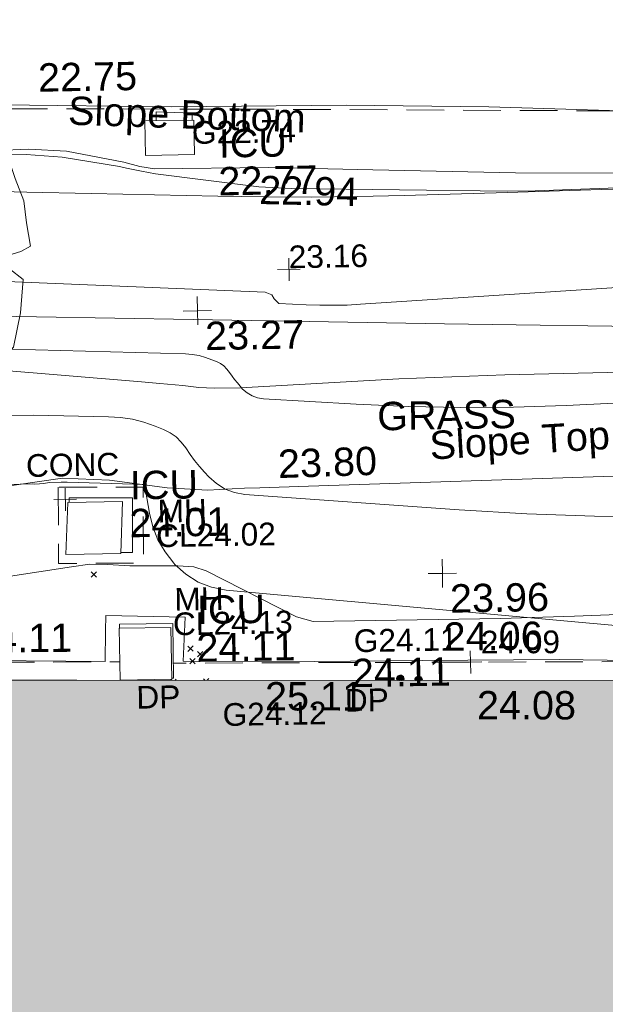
# Model space of a CAD drawing. Header units: millimetres. Extents: x -287732 to 520720, y -88450 to 287754.
# Tile 38 of 256: x -184908 to -177157, y -48318 to -35293. Entities that reach past the tile are written whole.
import ezdxf

# ---------------------------------------------------------------- set-up
doc = ezdxf.new("R2010")
doc.units = ezdxf.units.MM
doc.linetypes.add('IMPORT-DASHED _2_', pattern=[750, 500, -250])
doc.linetypes.add('IMPORT-UG_ELEC_STREET LIGHTING_QLB2 _2_', pattern=[2700, 1500, -300, 0, -250, 150, -300, 0, -200])
for name, color, linetype, lineweight, true_color in [('00_TOPO_BUILDING_OUTLINE', 5, 'Continuous', 9, 0x0000ff), ('00_TOPO_LEVEL_SPOT', 7, 'Continuous', 9, 0x666666), ('00_TOPO_SERV_IC', 5, 'Continuous', 9, 0x0000ff), ('00_UAV_BUILDING_OUTLINE', 5, 'Continuous', 9, 0x0000ff), ('00_UAV_CONCRETE', 9, 'Continuous', 9, 0x808080), ('00_UAV_FORM_LINES', 7, 'Continuous', 9, 0x666666), ('00_UAV_SLOPE_BOTTOM', 30, 'Continuous', 9, 0xff7f00), ('00_UAV_SLOPE_TOP', 40, 'Continuous', 9, 0xffbf00), ('01_DTM_CONTOUR_MNR', 7, 'Continuous', 9, 0xa5a552), ('12333-PUM-2D-U-0001-C01 - Rev2_REVIT IMPORT_dwg', 7, 'Continuous', 9, 0x767676), ('A_RHA_Line', 7, 'Continuous', 9, 0x00a600), ('CONTOURS_INDEX', 4, 'Continuous', 9, 0x00ffff), ('CONTOURS_MINOR', 7, 'Continuous', 9, 0x00a5a5), ('DOWNPIPE', 7, 'Continuous', 9, 0x7fbfff), ('DOWNPIPE_TXT', 7, 'Continuous', 9, 0x7fbfff), ('EAVE', 3, 'Continuous', 9, 0x00ff00), ('GULLY', 7, 'Continuous', 9, 0x7fbfff), ('GULLY_LVL', 7, 'Continuous', 9, 0x7fbfff), ('MANHOLES', 7, 'Continuous', 9, 0xa50000), ('MANHOLES_LVL', 7, 'Continuous', 9, 0xa50000), ('MANHOLES_TXT', 7, 'Continuous', 9, 0xa50000), ('SPOT_HEIGHTS_LVL', 7, 'Continuous', 9, 0x00a500), ('TREE', 7, 'Continuous', 9, 0x00a500)]:
    doc.layers.add(name, color=color, linetype=linetype, lineweight=lineweight, true_color=true_color)
for name, color, linetype, lineweight in [('00_TOPO_ROAD_EDGE', 7, 'Continuous', 9), ('00_TOPO_SURVEY_TEXT', 7, 'Continuous', 9), ('A_RHA_Detail', 7, 'Continuous', 9), ('CHANGE_OF_SURFACE', 7, 'IMPORT-DASHED _2_', 9), ('CHANGE_OF_SURFACE_LVL', 7, 'Continuous', 9), ('GEN-TEXT', 7, 'Continuous', 9), ('Text', 7, 'Continuous', 9), ('TEXT_TXT', 7, 'Continuous', 9)]:
    doc.layers.add(name, color=color, linetype=linetype, lineweight=lineweight)
doc.styles.add('Arial_3', font='arial.ttf', dxfattribs={"height": 300})
doc.styles.add('Swis721 Lt BT_2', font='swissl.ttf', dxfattribs={"height": 375})

# ---------------------------------------------------------------- blocks, each defined once
blk = doc.blocks.new('12333-PUM-2D-U-0001-C01 - Rev2_REVIT IMPORT_dwg_MM-2077200-Site Location Plan Proposed')
at = {"layer": '00_TOPO_LEVEL_SPOT', "color": 254, "true_color": 0xcccccc, "flags": 128}
for points in [[(500, 0), (0, 0), (0, 500)], [(0, -500), (0, 0), (-500, 0)]]:
    blk.add_lwpolyline(points, dxfattribs=at)
blk = doc.blocks.new('12333-PUM-2D-U-0001-C01 - Rev2_REVIT IMPORT_dwg_MGS62954_T2_Galway_ITM_3d_Rev1-2077680-Site Location Plan Proposed')
at = {"layer": '00_TOPO_ROAD_EDGE', "color": 254, "true_color": 0xcccccc, "flags": 128}
blk.add_lwpolyline([(533687156, 725522768), (533690703, 725522847), (533694701, 725522791), (533696571, 725522637), (533698294, 725522593), (533700285, 725522462), (533701733, 725522537), (533703824, 725522563), (533707623, 725522442), (533709985, 725522379), (533711767, 725522368), (533714249, 725522280), (533716199, 725522238), (533718452, 725522173), (533720765, 725522157), (533722652, 725522099), (533725267, 725521976), (533727654, 725521980), (533730150, 725521965), (533732716, 725521829), (533734765, 725521820)], dxfattribs=at)
at = {"layer": '00_TOPO_SERV_IC', "color": 254, "true_color": 0xcccccc}
for p, q in [((533718097, 725521536), (533718097, 725521993)), ((533718745, 725521993), (533718097, 725521993)), ((533718745, 725521536), (533718745, 725521993)), ((533718097, 725521536), (533718745, 725521536)), ((533716992, 725516964), (533716954, 725516278)), ((533716992, 725516964), (533717716, 725516964)), ((533717716, 725516964), (533717678, 725516278)), ((533716954, 725516278), (533717678, 725516278)), ((533717640, 725514602), (533717640, 725515288)), ((533717640, 725515288), (533718326, 725515288)), ((533718326, 725515288), (533718326, 725514602)), ((533717640, 725514602), (533718326, 725514602))]:
    blk.add_line(p, q, dxfattribs=at)
at = {"layer": '00_UAV_CONCRETE', "color": 254, "true_color": 0xcccccc, "flags": 128}
blk.add_lwpolyline([(533734236, 725516915), (533734225, 725516322), (533734227, 725514512), (533731641, 725514578), (533731044, 725514593), (533727457, 725514647), (533726642, 725514673), (533723456, 725514776), (533721644, 725514791), (533720220, 725514804), (533718479, 725514841), (533718515, 725515420), (533717466, 725515460), (533717459, 725515257), (533717446, 725514854), (533715356, 725514905), (533712851, 725514946), (533711960, 725514961), (533709598, 725515000), (533709608, 725515354), (533709566, 725515356)], dxfattribs=at)
at = {"layer": '00_UAV_FORM_LINES', "color": 254, "true_color": 0xcccccc, "flags": 128}
for points in [[(533709870, 725519573), (533711807, 725519524), (533715579, 725519463), (533718690, 725519357), (533722016, 725519241)], [(533731314, 725518733), (533728793, 725518879), (533725177, 725519139), (533722016, 725519241)]]:
    blk.add_lwpolyline(points, dxfattribs=at)
at = {"layer": '00_UAV_SLOPE_BOTTOM', "color": 254, "true_color": 0xcccccc, "flags": 128}
blk.add_lwpolyline([(533730906, 725520195), (533730248, 725520648), (533729966, 725520749), (533729443, 725520899), (533728911, 725520977), (533728400, 725521046), (533726956, 725521147), (533726100, 725521163), (533722989, 725521220), (533721102, 725521294), (533719719, 725521348), (533718214, 725521359), (533718019, 725521392), (533717812, 725521455), (533717055, 725521610), (533716554, 725521649), (533716134, 725521638), (533716109, 725521638), (533713099, 725521660), (533711502, 725521613), (533711136, 725521583), (533710591, 725521538), (533709871, 725521441)], dxfattribs=at)
at = {"layer": '00_UAV_SLOPE_TOP', "color": 254, "true_color": 0xcccccc, "flags": 128}
blk.add_lwpolyline([(533709623, 725517582), (533711378, 725517224), (533712610, 725516980), (533713300, 725516979), (533714276, 725517037), (533714560, 725517061), (533716284, 725517207), (533716924, 725517289), (533717546, 725517248), (533718308, 725517136), (533718842, 725517095), (533719333, 725517111), (533719535, 725517114), (533720177, 725517125), (533724355, 725517189), (533724535, 725517181), (533728621, 725517002), (533729530, 725516973), (533731836, 725516898)], dxfattribs=at)
at = {"layer": '01_DTM_CONTOUR_MNR', "color": 254, "true_color": 0xcccccc, "flags": 128}
for points in [[(533709569, 725519969), (533709650, 725519970), (533709667, 725520046), (533709734, 725520357), (533709819, 725520925), (533709860, 725521230), (533709862, 725521140), (533710362, 725521269), (533710690, 725521374), (533711523, 725521454), (533712963, 725521432), (533713351, 725521437), (533716094, 725521574), (533716518, 725521578), (533716997, 725521532), (533717750, 725521396), (533717842, 725521374), (533718040, 725521328), (533718227, 725521291), (533719589, 725521096), (533720029, 725521067), (533722874, 725520982), (533723245, 725520978), (533726870, 725521048)], [(533709603, 725518454), (533709660, 725518450), (533709870, 725519130), (533711229, 725518921), (533711681, 725518828), (533712049, 725518761), (533712264, 725518746), (533712581, 725518746), (533715206, 725518764), (533715798, 725518759), (533716023, 725518743), (533717992, 725518544), (533718235, 725518519), (533718540, 725518483), (533718750, 725518457), (533718951, 725518443), (533719301, 725518441), (533721397, 725518522), (533722804, 725518553), (533724937, 725518562)], [(533715776, 725515945), (533717026, 725516113), (533717265, 725516142), (533717500, 725516133), (533717797, 725516114), (533718431, 725516100), (533718641, 725516083), (533718806, 725516029), (533719989, 725515400), (533720211, 725515332), (533722689, 725515330), (533723670, 725515343), (533726541, 725515403)]]:
    blk.add_lwpolyline(points, dxfattribs=at)
at = {"xscale": 0.375, "yscale": 0.375, "zscale": 0.375}
for p in [(533718750, 725519470), (533721930, 725515940)]:
    blk.add_blockref('12333-PUM-2D-U-0001-C01 - Rev2_REVIT IMPORT_dwg_MM-2077200-Site Location Plan Proposed', p, dxfattribs=at)
at = {"layer": '00_TOPO_BUILDING_OUTLINE', "color": 251, "true_color": 0x666666, "insert": (533720709, 725514830), "char_height": 375, "width": 1495.9, "attachment_point": 1, "line_spacing_factor": 1.005062, "style": 'Swis721 Lt BT_2'}
blk.add_mtext('24.11', dxfattribs=at)
at = {"layer": '00_TOPO_LEVEL_SPOT', "char_height": 375, "width": 1495.9, "attachment_point": 1, "line_spacing_factor": 1.005062, "style": 'Swis721 Lt BT_2'}
for s, insert in [('23.27', (533718845, 725519323)), ('23.96', (533722025, 725515793))]:
    blk.add_mtext(s, dxfattribs=dict(at, insert=insert))
at = {"layer": '00_TOPO_ROAD_EDGE', "color": 251, "true_color": 0x666666, "insert": (533716694, 725522779), "char_height": 375, "width": 1495.9, "attachment_point": 1, "line_spacing_factor": 1.005062, "style": 'Swis721 Lt BT_2'}
blk.add_mtext('22.75', dxfattribs=at)
at = {"layer": '00_TOPO_SERV_IC', "color": 251, "true_color": 0x666666, "char_height": 375, "attachment_point": 1, "line_spacing_factor": 1.005062, "style": 'Swis721 Lt BT_2'}
for s, insert, width in [('ICU', (533719071, 725521866), 1021.01), ('22.77', (533719057, 725521366), 1495.9), ('ICU', (533717815, 725517364), 1021.01), ('24.01', (533717801, 725516864), 1495.9), ('ICU', (533718673, 725515701), 1021.01), ('24.11', (533718659, 725515201), 1495.9)]:
    blk.add_mtext(s, dxfattribs=dict(at, insert=insert, width=width))
at = {"layer": '00_TOPO_SURVEY_TEXT', "color": 251, "true_color": 0x666666, "insert": (533721104, 725518221), "char_height": 375, "width": 2018.28, "attachment_point": 1, "line_spacing_factor": 1.005062, "style": 'Swis721 Lt BT_2'}
blk.add_mtext('GRASS', dxfattribs=at)
at = {"layer": '00_UAV_BUILDING_OUTLINE', "color": 251, "true_color": 0x666666, "char_height": 375, "width": 1495.9, "attachment_point": 1, "rotation": 358.9593, "line_spacing_factor": 1.005062, "style": 'Swis721 Lt BT_2'}
for s, insert in [('25.11', (533719558, 725514543)), ('24.08', (533722361, 725514376))]:
    blk.add_mtext(s, dxfattribs=dict(at, insert=insert))
at = {"layer": '00_UAV_CONCRETE', "color": 251, "true_color": 0x666666, "char_height": 375, "width": 1495.9, "attachment_point": 1, "line_spacing_factor": 1.005062, "style": 'Swis721 Lt BT_2'}
for s, insert, rotation in [('24.11', (533715708, 725515375), 359.4951), ('24.06', (533721934, 725515291), 359.5043)]:
    blk.add_mtext(s, dxfattribs=dict(at, insert=insert, rotation=rotation))
at = {"layer": '00_UAV_SLOPE_BOTTOM', "color": 251, "true_color": 0x666666, "char_height": 375, "attachment_point": 1, "line_spacing_factor": 1.005062, "style": 'Swis721 Lt BT_2'}
for s, insert, width, rotation in [('Slope Bottom', (533717095, 725522337), 3685.14, 357.1208), ('22.94', (533719602, 725521243), 1495.9, 357.7584)]:
    blk.add_mtext(s, dxfattribs=dict(at, insert=insert, width=width, rotation=rotation))
at = {"layer": '00_UAV_SLOPE_TOP', "color": 251, "true_color": 0x666666, "char_height": 375, "attachment_point": 1, "line_spacing_factor": 1.005062, "style": 'Swis721 Lt BT_2'}
for s, insert, width, rotation in [('Slope Top', (533721783, 725517822), 2763.86, 2.4259), ('23.80', (533719777, 725517613), 1495.9, 0.9243)]:
    blk.add_mtext(s, dxfattribs=dict(at, insert=insert, width=width, rotation=rotation))
blk = doc.blocks.new('12333-PUM-2D-U-0001-C01 - Rev2_REVIT IMPORT_dwg_SPOT-2077713-Site Location Plan Proposed')
at = {"layer": 'Text', "color": 253, "true_color": 0xaaaaaa}
for p, q in [((0, 500), (0, -500)), ((-500, 0), (500, 0))]:
    blk.add_line(p, q, dxfattribs=at)
blk = doc.blocks.new('12333-PUM-2D-U-0001-C01 - Rev2_REVIT IMPORT_dwg_TREE_1-V235-Site Location Plan Proposed')
at = {"layer": 'TREE', "color": 9, "true_color": 0xaae1aa, "flags": 128}
blk.add_lwpolyline([(-230.614, 433.535), (-189.325, 457.704), (-140.987, 443.605), (-135.952, 477.845), (-64.451, 491.944), (-6.042, 500), (11.078, 490.937), (25.176, 449.648), (38.268, 405.337), (110.775, 421.45), (190.332, 451.662), (289.023, 406.344), (331.319, 368.077), (339.376, 308.661), (327.291, 238.167), (388.721, 281.47), (400.806, 286.506), (430.01, 240.181), (449.144, 202.92), (461.229, 162.638), (479.355, 113.293), (484.391, 64.955), (492.447, 13.595), (471.299, 1.511), (409.869, -15.609), (445.116, -35.75), (475.327, -59.919), (468.278, -133.434), (451.158, -208.963), (406.848, -258.308), (399.799, -285.498), (310.171, -289.527), (323.263, -326.788), (317.221, -371.098), (230.614, -428.499), (160.121, -465.76), (94.663, -457.704), (66.465, -489.93), (-26.183, -500), (-89.627, -492.951), (-161.128, -473.817), (-190.332, -462.739), (-201.41, -419.436), (-257.805, -431.521), (-283.988, -412.387), (-302.115, -380.161), (-341.39, -379.154), (-334.34, -351.964), (-313.192, -310.675), (-309.164, -272.407), (-372.608, -321.752), (-404.834, -293.555), (-426.989, -242.195), (-438.066, -201.913), (-469.285, -141.49), (-472.306, -97.18), (-485.398, -69.99), (-440.081, -26.687), (-424.975, -2.518), (-466.264, 28.701), (-492.447, 37.764), (-482.377, 93.152), (-472.306, 165.66), (-463.243, 201.913), (-416.918, 201.913), (-403.827, 220.04), (-353.474, 211.984), (-319.235, 235.146), (-289.023, 273.414), (-320.242, 304.632), (-365.559, 314.703), (-339.376, 361.027), (-277.946, 411.38)], close=True, dxfattribs=at)
blk = doc.blocks.new('12333-PUM-2D-U-0001-C01 - Rev2_REVIT IMPORT_dwg_MH_CIR2-V237-Site Location Plan Proposed')
at = {"layer": 'DOWNPIPE', "color": 254, "true_color": 0xd4e9ff}
for p, q in [((-499, -33), (33, 499)), ((-496, 60), (-60, 496)), ((-488, -111), (111, 488)), ((-467, -180), (180, 467)), ((-467, 179), (-179, 467)), ((-401, -204), (241, 438)), ((-313, -206), (296, 403)), ((-224, -207), (345, 362)), ((-136, -209), (388, 315)), ((-49, -211), (425, 263)), ((40, -212), (456, 204)), ((128, -214), (480, 138)), ((217, -215), (496, 64)), ((305, -217), (500, -22))]:
    blk.add_line(p, q, dxfattribs=at)
at = {"layer": 'DOWNPIPE', "color": 254, "true_color": 0xd4e9ff, "flags": 128}
blk.add_lwpolyline([(475, -154), (500, 0), (475, 154), (404, 293), (293, 404), (154, 475), (0, 500), (-154, 475), (-293, 404), (-404, 293), (-475, 154), (-500, 0), (-475, -154)], dxfattribs=at)
blk = doc.blocks.new('12333-PUM-2D-U-0001-C01 - Rev2_REVIT IMPORT_dwg_MH_CIR2-2077764-Site Location Plan Proposed')
at = {"layer": 'GULLY', "color": 254, "true_color": 0xd4e9ff}
for p, q in [((-499, -33), (33, 499)), ((-496, 60), (-60, 496)), ((-467, 179), (-179, 467)), ((-435, -58), (111, 488)), ((-347, -60), (180, 467)), ((-258, -61), (241, 438)), ((-170, -63), (296, 403)), ((-82, -65), (345, 362)), ((7, -66), (388, 315)), ((94, -68), (425, 263)), ((183, -69), (456, 204)), ((271, -71), (480, 138)), ((359, -73), (496, 64))]:
    blk.add_line(p, q, dxfattribs=at)
at = {"layer": 'GULLY', "color": 254, "true_color": 0xd4e9ff, "flags": 128}
blk.add_lwpolyline([(500, 0), (475, 154), (404, 293), (293, 404), (154, 475), (0, 500), (-154, 475), (-293, 404), (-404, 293), (-475, 154), (-500, 0)], dxfattribs=at)
blk = doc.blocks.new('12333-PUM-2D-U-0001-C01 - Rev2_REVIT IMPORT_dwg_SPOT-2077769-Site Location Plan Proposed')
at = {"layer": 'CHANGE_OF_SURFACE_LVL', "color": 253, "true_color": 0xaaaaaa}
for p, q in [((0, 500), (0, -500)), ((-500, 0), (500, 0))]:
    blk.add_line(p, q, dxfattribs=at)
blk = doc.blocks.new('12333-PUM-2D-U-0001-C01 - Rev2_REVIT IMPORT_dwg_SPOT-2077775-Site Location Plan Proposed')
at = {"layer": 'SPOT_HEIGHTS_LVL', "color": 9, "true_color": 0xaae1aa}
for p, q in [((0, 500), (0, -500)), ((-500, 0), (500, 0))]:
    blk.add_line(p, q, dxfattribs=at)
blk = doc.blocks.new('12333-PUM-2D-U-0001-C01 - Rev2_REVIT IMPORT_dwg-1620468-Site Location Plan Proposed')
at = {"layer": 'CHANGE_OF_SURFACE', "color": 253, "true_color": 0xaaaaaa, "flags": 128}
for points in [[(-21410, -95024), (-21150, -95182), (-18502, -95805), (-18226, -95358), (-16789, -95595), (-16745, -96269), (-14244, -96421), (-11146, -96719), (-9287, -96834), (-7039, -96639), (-1394, -97132), (1806, -97304), (5535, -97132), (9390, -97087), (13090, -97201), (13595, -96100), (13870, -94585), (14363, -92647), (27367, -92832), (28836, -92816), (28824, -93584), (29680, -93596), (29685, -92832), (35522, -93004), (42936, -93083), (52550, -93255), (60638, -93438), (70045, -93564), (79590, -93754), (89646, -93983), (89999, -95735)], [(93211, -98996), (93173, -101260), (89593, -101249), (85133, -101150), (77270, -101039)], [(68524, -100497), (68570, -100882), (74726, -100981), (76560, -101011)]]:
    blk.add_lwpolyline(points, dxfattribs=at)
blk.add_lwpolyline([(75788, -98686), (75772, -99693), (76896, -99711), (76912, -98704)], close=True, dxfattribs=at)
at = {"layer": 'CONTOURS_INDEX', "color": 131, "true_color": 0xaaffff, "flags": 128}
for points in [[(74588, -94738), (75439, -94774), (76289, -94808), (77967, -94874), (78583, -94893), (79200, -94906), (79816, -94909), (80433, -94907), (81798, -94890), (83041, -94875), (84284, -94861)], [(74611, -98628), (75284, -98637), (75453, -98635), (75474, -98638), (75541, -98635), (75588, -98633), (75675, -98620), (75826, -98619), (75846, -98619), (75866, -98620), (75886, -98620), (75907, -98621), (76931, -98668), (76987, -99048), (77031, -99231), (77094, -99405), (77186, -99565), (77297, -99717), (77312, -99734), (77457, -99866), (77616, -99973), (77794, -100041), (77985, -100085), (84438, -100784)]]:
    blk.add_lwpolyline(points, dxfattribs=at)
at = {"layer": 'CONTOURS_MINOR', "color": 254, "true_color": 0xaae1e1, "flags": 128}
for points in [[(74509, -95917), (78568, -96153), (78658, -96190), (78689, -96245), (78748, -96307), (79109, -96330), (79290, -96339), (79470, -96343), (79651, -96342), (79831, -96336), (88738, -95911)], [(75187, -96847), (77501, -96952), (77591, -96961), (77680, -96976), (77766, -97002), (77851, -97034), (77912, -97060), (77962, -97088), (78007, -97120), (78046, -97161), (78080, -97206), (78112, -97255), (78145, -97302), (78181, -97348), (78218, -97392), (78250, -97429), (78309, -97481), (78373, -97523), (78445, -97549), (78523, -97565), (79747, -97657), (80441, -97699), (81135, -97726), (81831, -97730), (82526, -97721), (86908, -97588)], [(75079, -97723), (75479, -97728), (76470, -97764), (76628, -97779), (76784, -97804), (76936, -97846), (77085, -97899), (77193, -97945), (77280, -97991), (77359, -98047), (77426, -98117), (77486, -98196), (77540, -98281), (77598, -98364), (77660, -98444), (77725, -98522), (77780, -98583), (77883, -98675), (77994, -98748), (78119, -98795), (78254, -98823), (81087, -99077), (81983, -99144), (82878, -99194), (83775, -99218)]]:
    blk.add_lwpolyline(points, dxfattribs=at)
at = {"layer": 'EAVE', "color": 81, "true_color": 0xaaffaa}
blk.add_line((75987, -101243), (67092, -101078), dxfattribs=at)
at = {"layer": 'GEN-TEXT', "color": 253, "true_color": 0xaaaaaa}
for p, q in [((76203, -99883), (76274, -99812)), ((76274, -99883), (76203, -99812)), ((77465, -100887), (77536, -100816)), ((77536, -100887), (77465, -100816)), ((77590, -100963), (77661, -100892)), ((77661, -100963), (77590, -100892)), ((77488, -101052), (77559, -100981)), ((77559, -101052), (77488, -100981)), ((77247, -101266), (77234, -101253)), ((77285, -101267), (77302, -101250)), ((77688, -101274), (77666, -101252)), ((77714, -101274), (77737, -101252))]:
    blk.add_line(p, q, dxfattribs=at)
at = {"layer": 'GULLY', "color": 254, "true_color": 0xd4e9ff}
blk.add_line((77166, -93861), (77171, -93745), dxfattribs=at)
at = {"layer": 'GULLY', "color": 254, "true_color": 0xd4e9ff, "flags": 128}
blk.add_lwpolyline([(77171, -93745), (77647, -93768), (77642, -93861)], dxfattribs=at)
at = {"layer": 'MANHOLES', "color": 9, "true_color": 0xe1aaaa}
for p, q in [((75927, -98830), (75926, -98890)), ((76566, -100510), (76566, -100567))]:
    blk.add_line(p, q, dxfattribs=at)
at = {"layer": 'MANHOLES', "color": 9, "true_color": 0xe1aaaa, "flags": 128}
for points in [[(76599, -99565), (76756, -99567), (76768, -98843), (75927, -98830)], [(77246, -101236), (77269, -101236), (77274, -100515), (76566, -100510)]]:
    blk.add_lwpolyline(points, dxfattribs=at)
blk.add_blockref('12333-PUM-2D-U-0001-C01 - Rev2_REVIT IMPORT_dwg_MGS62954_T2_Galway_ITM_3d_Rev1-2077680-Site Location Plan Proposed', (-533641080, -725615854))
for name, p, xscale, yscale, zscale in [('12333-PUM-2D-U-0001-C01 - Rev2_REVIT IMPORT_dwg_TREE_1-V235-Site Location Plan Proposed', (72520, -95570), 6, 6, 6), ('12333-PUM-2D-U-0001-C01 - Rev2_REVIT IMPORT_dwg_SPOT-2077775-Site Location Plan Proposed', (78890, -95858), 0.3, 0.3, 0.3), ('12333-PUM-2D-U-0001-C01 - Rev2_REVIT IMPORT_dwg_SPOT-2077713-Site Location Plan Proposed', (75877, -98849), 0.3, 0.3, 0.3), ('12333-PUM-2D-U-0001-C01 - Rev2_REVIT IMPORT_dwg_SPOT-2077769-Site Location Plan Proposed', (81202, -101094), 0.3, 0.3, 0.3), ('12333-PUM-2D-U-0001-C01 - Rev2_REVIT IMPORT_dwg_MH_CIR2-V237-Site Location Plan Proposed', (80270, -101300), 0.1, 0.1, 0.1), ('12333-PUM-2D-U-0001-C01 - Rev2_REVIT IMPORT_dwg_MH_CIR2-2077764-Site Location Plan Proposed', (80511, -101319), 0.1, 0.1, 0.1)]:
    blk.add_blockref(name, p, dxfattribs=dict(xscale=xscale, yscale=yscale, zscale=zscale))
at = {"layer": 'CHANGE_OF_SURFACE_LVL', "insert": (81345, -100682), "char_height": 300, "width": 1256.11, "attachment_point": 1, "rotation": 359.2125, "line_spacing_factor": 0.941778, "style": 'Arial_3'}
blk.add_mtext('24.09', dxfattribs=at)
at = {"layer": 'DOWNPIPE_TXT', "char_height": 300, "width": 694.17, "attachment_point": 1, "line_spacing_factor": 0.941778, "style": 'Arial_3'}
for insert in [(76772, -101333), (79530, -101421)]:
    blk.add_mtext('DP', dxfattribs=dict(at, insert=insert))
at = {"layer": 'GULLY_LVL', "char_height": 300, "width": 1645.43, "attachment_point": 1, "line_spacing_factor": 0.941778, "style": 'Arial_3'}
for s, insert in [('G22.74', (77637, -93876)), ('G24.11', (79662, -100636)), ('G24.12', (77909, -101582))]:
    blk.add_mtext(s, dxfattribs=dict(at, insert=insert))
at = {"layer": 'MANHOLES_LVL', "char_height": 300, "width": 1895.19, "attachment_point": 1, "line_spacing_factor": 0.941778, "style": 'Arial_3'}
for s, insert in [('CL24.02', (77071, -99202)), ('CL24.13', (77273, -100371))]:
    blk.add_mtext(s, dxfattribs=dict(at, insert=insert))
at = {"layer": 'MANHOLES_TXT', "char_height": 300, "width": 774.97, "attachment_point": 1, "line_spacing_factor": 0.941778, "style": 'Arial_3'}
for insert in [(77096, -98876), (77298, -100045)]:
    blk.add_mtext('MH', dxfattribs=dict(at, insert=insert))
at = {"layer": 'SPOT_HEIGHTS_LVL', "insert": (78890, -95543), "char_height": 300, "width": 1256.11, "attachment_point": 1, "line_spacing_factor": 0.941778, "style": 'Arial_3'}
blk.add_mtext('23.16', dxfattribs=at)
at = {"layer": 'TEXT_TXT', "insert": (75365, -98243), "char_height": 300, "width": 1469.14, "attachment_point": 1, "line_spacing_factor": 0.941778, "style": 'Arial_3'}
blk.add_mtext('CONC', dxfattribs=at)

msp = doc.modelspace()

# ---------------------------------------------------------------- hatches: boundary and pattern name
at = {"layer": 'A_RHA_Detail', "true_color": 0xc0c0c0}
h = msp.add_hatch(color=9, dxfattribs=at)
h.paths.add_polyline_path([(-80881, -68503), (-80401, -68483), (-80401, -62985), (-24475, -63009), (-24456, -50840), (-36623, -50832), (-36623, -44229), (-50959, -44218), (-50959, -42574), (-54564, -42571), (-54566, -45054), (-92409, -45027), (-92412, -49202), (-100062, -49202), (-100052, -64853), (-86121, -64853), (-86092, -62958), (-84861, -62958), (-84855, -68240), (-80871, -68240)])
h.paths.add_polyline_path([(-137239, -68462), (-132720, -68433), (-132847, -62850), (-130455, -62917), (-130498, -61356), (-117581, -61423), (-117492, -49184), (-125137, -49178), (-125134, -45033), (-163007, -45006), (-163007, -44090), (-163124, -44090), (-163123, -42384), (-166564, -42384), (-166565, -44044), (-193158, -44025), (-193195, -62864), (-137270, -62917), (-137254, -65680)])
h.paths.add_polyline_path([(120311, -32334), (120312, -31611), (133451, -31638), (133469, -19718), (121296, -19692), (121320, -8191), (112277, -8172), (112263, -14811), (78286, -14740), (78293, -8167), (75242, -8161), (69356, -8153), (69354, -9157), (68373, -9155), (68373, -13706), (69334, -13708), (69325, -16250), (66623, -16250), (66620, -17995), (65989, -17995), (65985, -19731), (57152, -19712), (57127, -31560), (70278, -31587), (70278, -32272), (78264, -32285), (78267, -31020), (112336, -31091), (112336, -32318), (119781, -32333)])
h.paths.add_polyline_path([(7504, -1791), (15482, -674), (15484, 148), (56188, 206), (56156, 14338), (18017, 14236), (17968, 34313), (21727, 34324), (21709, 40608), (18010, 40608), (17996, 45484), (9770, 45421), (3966, 45447), (3985, 14177), (1023, 14177), (-277, 14191), (-232, 5968), (-226, 194), (553, 183), (7478, 143), (7489, -674)])
h.paths.add_polyline_path([(77756, 53), (77730, 1700), (94464, 1660), (94606, 17991), (88810, 18015), (88800, 14437), (69414, 14458), (69377, 100), (75242, 67)])
h.paths.add_polyline_path([(61252, 46454), (105775, 46473), (105768, 61853), (92285, 61853), (92309, 65784), (96107, 65768), (96060, 75209), (101085, 75072), (104988, 74765), (108404, 74364), (112009, 73787), (115645, 73050), (116891, 72762), (120209, 71893), (120865, 71704), (124136, 70670), (127436, 69481), (127820, 69395), (128274, 69332), (128732, 69307), (129190, 69320), (129645, 69372), (130095, 69461), (130535, 69588), (130963, 69751), (131376, 69950), (131771, 70182), (132163, 70461), (132496, 70742), (132821, 71065), (133117, 71414), (133384, 71787), (133617, 72179), (133817, 72591), (133983, 73018), (134112, 73458), (134204, 73907), (134258, 74362), (134273, 74820), (134251, 75277), (134190, 75731), (134091, 76179), (133955, 76617), (133783, 77041), (133576, 77450), (133336, 77840), (133064, 78209), (132762, 78554), (132432, 78872), (132077, 79161), (131698, 79420), (131300, 79646), (131094, 79746), (132146, 83110), (122788, 86283), (121604, 82800), (117096, 83871), (116842, 83526), (116121, 91222), (110238, 91274), (110194, 90435), (104988, 90486), (104973, 94310), (103746, 94310), (103840, 122852), (96365, 122932), (96350, 123952), (104556, 123902), (104607, 120249), (125503, 120134), (125662, 137657), (114480, 137699), (114382, 129150), (104644, 129188), (104578, 126217), (101184, 126159), (101265, 135959), (89967, 135989), (89928, 125824), (93631, 125841), (93581, 122932), (88697, 122905), (88679, 95739), (86378, 95739), (86378, 96178), (83280, 96201), (83274, 95736), (70170, 95733), (70166, 96272), (66675, 96257), (66655, 95756), (65785, 95756), (65888, 117471), (53473, 117488), (53434, 98570), (40649, 98570), (40610, 94406), (38854, 94410), (38849, 89464), (40612, 89518), (40665, 86258), (38372, 86306), (38370, 76901), (50938, 76944), (50923, 74599), (56485, 74589), (56485, 75195), (92465, 75233), (92646, 71767), (89811, 69363), (85313, 69361), (85313, 66907), (75210, 66903), (75210, 63816), (70819, 63816), (70819, 64253), (69457, 64253), (69456, 66902), (61303, 66899), (61305, 63970), (70500, 63970), (70500, 61853), (61246, 61849), (61252, 46656)])
h.paths.add_polyline_path([(-17153, 48569), (-17153, 60770), (-29363, 60775), (-29363, 67399), (-43507, 67405), (-43489, 69093), (-45766, 69109), (-45794, 67405), (-47272, 67404), (-47272, 66455), (-86005, 66469), (-86007, 60522), (-92663, 60522), (-92665, 50184), (-79752, 50180), (-79752, 48591), (-17158, 48569)])
h.paths.add_polyline_path([(-201056, 48629), (-138378, 48635), (-138378, 50133), (-125468, 50134), (-125469, 60566), (-132187, 60566), (-132187, 66533), (-170643, 66806), (-170643, 67739), (-200340, 67489), (-200349, 60828), (-201058, 60828), (-201057, 51102)])
h.paths.add_polyline_path([(-240052, 54769), (-239444, 54811), (-239187, 54842), (-238765, 54941), (-238382, 55122), (-237990, 55355), (-237269, 55936), (-237032, 56226), (-236793, 56569), (-236555, 57004), (-236433, 57267), (-236300, 57753), (-236251, 58017), (-236236, 58516), (-236233, 58988), (-236214, 59823), (-236364, 59821), (-236634, 60698), (-236392, 61432), (-236225, 61435), (-236202, 62638), (-232564, 62639), (-232564, 63049), (-232732, 63049), (-232860, 63458), (-232732, 63914), (-232561, 63914), (-232515, 70598), (-240629, 70599), (-240630, 72351), (-246413, 72347), (-246413, 70616), (-254450, 70619), (-254455, 70754), (-254470, 73192), (-263883, 73268), (-263902, 68261), (-263715, 68260), (-263553, 67820), (-263719, 67392), (-263914, 67392), (-263957, 58634), (-260181, 58611), (-260192, 56354), (-257185, 56339), (-257213, 57093), (-257339, 57093), (-257471, 57532), (-257339, 58062), (-257203, 58064), (-257174, 58599), (-256478, 58575), (-256478, 58789), (-256013, 58912), (-255397, 58781), (-255397, 58596), (-243810, 58586), (-243805, 58352), (-243741, 57885), (-243619, 57422), (-243424, 56944), (-243247, 56608), (-243003, 56250), (-242732, 55933), (-242372, 55603), (-242141, 55425), (-241805, 55217), (-241529, 55077), (-241101, 54917), (-240836, 54841), (-240453, 54789), (-240219, 54777)])
h.paths.add_polyline_path([(40277, 59895), (40329, 69197), (36589, 69218), (36619, 74674), (32264, 74687), (32233, 69156), (11917, 69270), (11967, 78219), (29088, 78123), (29143, 88141), (15719, 88216), (15733, 90590), (4594, 90652), (4525, 78265), (10097, 78234), (10077, 74773), (4548, 74804), (4466, 60107), (19126, 60025), (19140, 62528), (31739, 62457), (31725, 59943), (38370, 59906)])
h.paths.add_polyline_path([(-246083, 72334), (-246083, 72334), (-246208, 72334)])
h.paths.add_polyline_path([(-114575, 112178), (-114575, 112178), (-114707, 115802)])
h.paths.add_polyline_path([(-154700, 101760), (-114382, 101776), (-114382, 106927), (-113756, 106927), (-113758, 111847), (-114432, 111847), (-114432, 112178), (-114575, 112178), (-114579, 121707), (-123057, 121707), (-123069, 156453), (-119381, 156454), (-119381, 160166), (-115501, 160167), (-115503, 166207), (-132412, 166600), (-132412, 166666), (-135275, 166665), (-135275, 166628), (-135911, 166628), (-135911, 166352), (-152521, 166346), (-152518, 159143), (-150699, 159118), (-150759, 122561), (-151059, 122561), (-151061, 121302), (-154138, 121373), (-154138, 121865), (-154704, 121867), (-154689, 119352), (-154746, 119352), (-154746, 118722), (-160794, 118749), (-160794, 119411), (-163852, 119422), (-163855, 118762), (-167569, 118779), (-166635, 124395), (-166930, 124500), (-167569, 124708), (-168028, 124841), (-168631, 124991), (-169238, 125117), (-169850, 125220), (-170466, 125298), (-171089, 125352), (-171704, 125381), (-172325, 125386), (-172782, 125375), (-173402, 125337), (-174110, 125263), (-174634, 125190), (-175245, 125081), (-176047, 124896), (-176665, 124725), (-177045, 124609), (-177632, 124405), (-176665, 118819), (-177559, 118822), (-177662, 125263), (-176365, 126543), (-159462, 126320), (-157058, 128609), (-157061, 136153), (-158639, 137740), (-159352, 137740), (-161634, 140201), (-168728, 140257), (-171035, 137943), (-174184, 137943), (-176460, 140292), (-177342, 140292), (-177342, 140358), (-183429, 140356), (-185922, 137917), (-185922, 131757), (-186907, 131757), (-187725, 130810), (-187724, 127376), (-186481, 126305), (-186479, 122327), (-185176, 121059), (-180304, 121059), (-180304, 118802), (-193555, 118802), (-193555, 133118), (-192594, 133118), (-192594, 134201), (-192225, 134201), (-192226, 136615), (-192595, 136615), (-192595, 137734), (-193589, 137734), (-193589, 147475), (-193163, 147493), (-192766, 147531), (-192360, 147590), (-192200, 147617), (-191883, 147683), (-191569, 147762), (-191258, 147853), (-190829, 148002), (-190648, 148071), (-190350, 148198), (-190057, 148336), (-189770, 148486), (-189405, 148698), (-189133, 148873), (-188868, 149059), (-188610, 149255), (-188355, 149465), (-188080, 149714), (-187885, 149902), (-187546, 150266), (-187446, 150378), (-187241, 150629), (-187046, 150888), (-186862, 151154), (-186546, 151670), (-186524, 151707), (-163675, 151670), (-163688, 148134), (-157304, 148136), (-157304, 155760), (-157557, 155765), (-157556, 166678), (-187009, 166700), (-187013, 162054), (-188707, 162045), (-188706, 155022), (-188738, 154651), (-188799, 154283), (-188857, 154035), (-188966, 153679), (-189103, 153333), (-189266, 152998), (-189455, 152677), (-189645, 152421), (-189917, 152104), (-190213, 151809), (-190531, 151539), (-190869, 151294), (-191225, 151076), (-191598, 150887), (-192093, 150683), (-192519, 150562), (-192904, 150482), (-193187, 150441), (-193594, 150407), (-193595, 151460), (-205369, 151455), (-205354, 113350), (-207187, 113349), (-207184, 105991), (-205313, 105991), (-205311, 101770), (-175489, 101781), (-175489, 110890), (-154703, 110898), (-154700, 102692)])
h.paths.add_polyline_path([(193736, 113048), (208865, 114991), (208976, 114127), (216448, 115086), (216039, 118272), (232649, 120405), (233426, 114352), (240632, 115278), (239855, 121330), (256407, 123456), (257092, 118089), (264572, 119041), (261878, 138525), (259179, 138222), (259197, 137439), (254686, 136897), (255413, 131315), (240853, 129522), (239771, 137919), (240650, 138010), (240062, 142777), (239166, 142685), (237631, 151018), (266173, 154561), (271297, 142612), (276532, 144861), (274942, 148528), (302075, 160135), (300216, 164320), (301528, 164907), (300405, 167478), (299017, 166946), (295627, 174519), (294333, 177537), (287289, 174519), (289428, 169661), (272957, 162557), (271943, 164897), (267016, 162764), (268502, 159357), (265200, 157946), (226856, 153147), (227510, 148852), (228281, 141179), (227302, 141050), (227895, 136433), (228749, 136524), (229602, 128024), (217691, 126494), (217642, 126874), (215139, 126553), (215195, 126113), (215016, 126090), (214841, 127450), (192259, 124549), (193486, 114991)])
h.paths.add_polyline_path([(-78076, 117606), (-78076, 117610), (-78070, 129486), (-74723, 129478), (-74723, 125436), (-48016, 125380), (-47997, 135873), (-61198, 135902), (-74715, 135924), (-74724, 131865), (-78070, 131873), (-78063, 149550), (-58292, 149542), (-58292, 148946), (-37708, 148938), (-37703, 159740), (-44148, 159743), (-44148, 162961), (-49830, 162961), (-49831, 160632), (-78494, 160644), (-78494, 161615), (-78739, 161615), (-78692, 168188), (-90845, 168127), (-90963, 152687), (-89065, 152686), (-89080, 117610), (-78375, 117606)])
h.paths.add_polyline_path([(69255, 129236), (69260, 136168), (86068, 136131), (86009, 164703), (58790, 164724), (58790, 170119), (54460, 170122), (54457, 166153), (47042, 166159), (47041, 164669), (39173, 164675), (39173, 164079), (17015, 164095), (17002, 147267), (12660, 147267), (12654, 139138), (17031, 139135), (17025, 129935), (39191, 129919), (39191, 129258), (69014, 129236)])
h.paths.add_polyline_path([(39266, 139468), (33051, 139484), (33088, 153428), (39278, 153412), (39278, 152830), (43058, 152820), (43025, 140093), (39267, 140093)])
h.paths.add_polyline_path([(1980, 189123), (18699, 189180), (18678, 195254), (24349, 195273), (24335, 199551), (28830, 199566), (28798, 208816), (24335, 208806), (24334, 209113), (16812, 209088), (16807, 208844), (6772, 208809), (6797, 201489), (-8471, 201437), (-8471, 200429), (-11856, 200418), (-11824, 190892), (-7615, 190907), (-7615, 190171), (-4609, 190169), (-4608, 190917), (1973, 190939), (1977, 189837)])
h.paths.add_polyline_path([(-20506, 190640), (-20122, 206347), (-41550, 207015), (-41462, 210450), (-31391, 210152), (-31079, 223863), (-44305, 224231), (-44491, 211866), (-47510, 211943), (-47723, 203659), (-47076, 203635), (-47175, 199532), (-46801, 199520), (-46874, 195479), (-44600, 195425), (-44686, 192243), (-38074, 192136), (-38104, 191127), (-21538, 190669)])
h.paths.add_polyline_path([(16801, 195962), (9657, 196015), (9644, 199514), (11632, 199486), (11632, 203322), (16807, 203391), (16801, 195984)])
h.paths.add_polyline_path([(122085, 200536), (122088, 206386), (125211, 206386), (125211, 206646), (126203, 206646), (126203, 207041), (130401, 206979), (130444, 209883), (126203, 209946), (126203, 214624), (127365, 214624), (127365, 225380), (126160, 225380), (126207, 241475), (119483, 241496), (119479, 246182), (109944, 246175), (109953, 233033), (115001, 233033), (115000, 208653), (112026, 208653), (112024, 200539), (122025, 200536)])
h.paths.add_polyline_path([(30087, 200987), (38031, 201029), (38031, 202923), (38110, 202923), (38067, 208828), (38013, 208828), (38012, 209013), (30045, 208970), (30077, 202923)])
h.paths.add_polyline_path([(195986, 205662), (202897, 206052), (202677, 209946), (195766, 209555)])
h.paths.add_polyline_path([(-91652, 206393), (-79454, 206433), (-79629, 238246), (-68904, 238215), (-68919, 246313), (-68919, 246314), (-68757, 246313), (-68755, 246639), (-79620, 246651), (-79607, 247344), (-82155, 247318), (-82155, 247488), (-91641, 247473), (-91639, 246846), (-131470, 246641), (-131470, 250160), (-142857, 250177), (-142864, 246220), (-165119, 246272), (-165040, 253908), (-178677, 253930), (-178700, 238177), (-138599, 238209), (-138548, 206628), (-126647, 206572), (-126667, 234826), (-124963, 234826), (-124969, 234688), (-91596, 234664), (-91651, 207156)])
h.paths.add_polyline_path([(142124, 209114), (152768, 209127), (152745, 227013), (142101, 226999), (142122, 210583)])
h.paths.add_polyline_path([(168999, 209275), (169027, 226860), (161687, 226877), (161648, 209291), (168847, 209275)])
h.paths.add_polyline_path([(49761, 218477), (49794, 223316), (41274, 223363), (41274, 223291), (32187, 223352), (32202, 225553), (20082, 225635), (20035, 218708), (31566, 218630), (31566, 218599), (49750, 218477)])
h.paths.add_polyline_path([(162362, 234154), (162367, 241590), (135261, 241631), (135249, 234198), (160249, 234157)])
h.paths.add_polyline_path([(176459, 246710), (176516, 252173), (168884, 252253), (168935, 257069), (164355, 257117), (164296, 251512), (164417, 251511), (164368, 246837), (171460, 246762)])

# ---------------------------------------------------------------- linework, layer by layer
at = {"layer": 'A_RHA_Line', "color": 7}
msp.add_line((-166565, -44044), (-193158, -44025), dxfattribs=at)

# ---------------------------------------------------------------- block references
at = {"layer": '12333-PUM-2D-U-0001-C01 - Rev2_REVIT IMPORT_dwg', "color": 254, "linetype": 'IMPORT-UG_ELEC_STREET LIGHTING_QLB2 _2_', "true_color": 0xffd4d4, "rotation": 0.9999999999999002}
msp.add_blockref('12333-PUM-2D-U-0001-C01 - Rev2_REVIT IMPORT_dwg-1620468-Site Location Plan Proposed', (-261895, 55870), dxfattribs=at)

doc.saveas('drawing.dxf')
